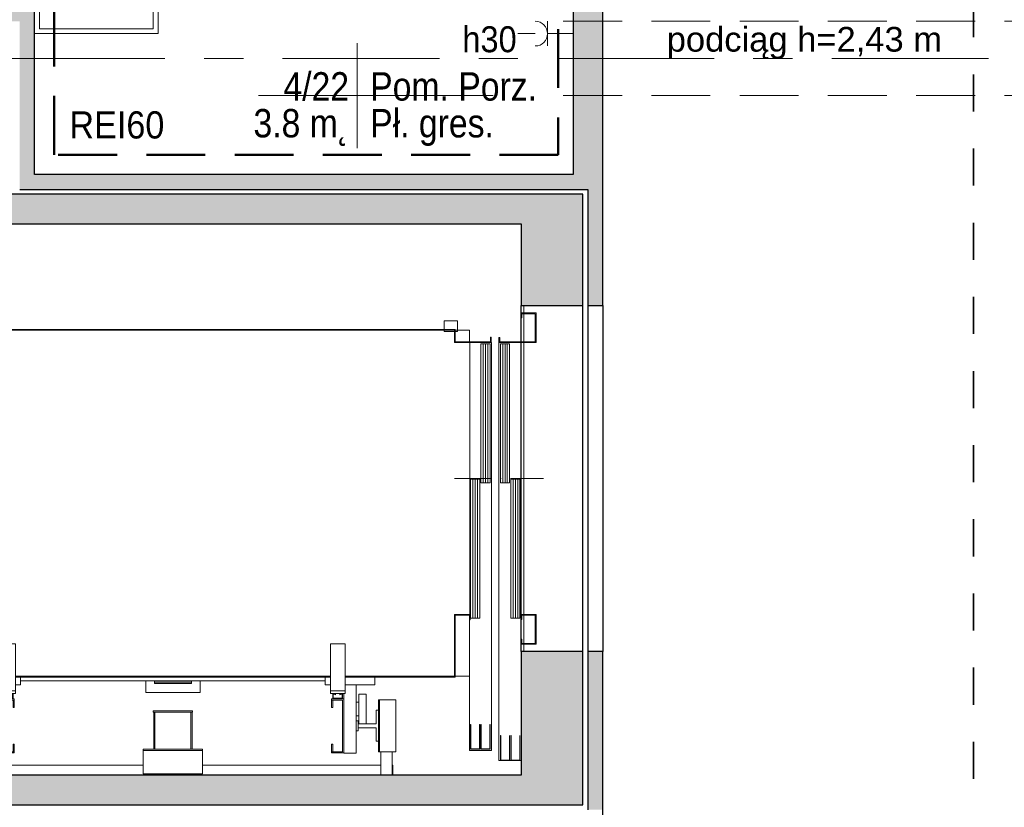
# Model space of a CAD drawing. Header units: centimetres. Extents: x 101 to 4622, y -1383 to 1498.
# Tile 24 of 68: x 2532 to 2931, y -290 to 28. Entities that reach past the tile are written whole.
import ezdxf

# ---------------------------------------------------------------- set-up
doc = ezdxf.new("R2010")
doc.units = ezdxf.units.CM
for name, pattern in [('Dash', [30, 15, -15]), ('Hidden', [35.71875, 23.8125, -11.90625]), ('IMPORT-ACAD_ISO02W100', [7937.5, 6350, -1587.5]), ('IMPORT-ACAD_ISO10W100', [22.5, 15, -3.75, 0, -3.75]), ('Oś', [111.125, 63.5, -15.875, 15.875, -15.875]), ('Ukryte', [35.719, 23.8125, -11.9065])]:
    doc.linetypes.add(name, pattern=pattern)
for name, color, linetype, lineweight in [('A-AREA-IDEN', 2, 'Continuous', 18), ('A-DETL', 90, 'Continuous', 9), ('A-DETL-GENF', 92, 'Continuous', 18), ('A-DETL-HDLN', 90, 'Ukryte', 18), ('A-DOOR', 31, 'Continuous', 25), ('A-DOOR-HDLN', 31, 'Continuous', 25), ('A-WALL', 113, 'Continuous', 25), ('A-WALL-PATT', 111, 'Continuous', 25), ('E-ELE-QPM-IDEN', 2, 'Continuous', 18), ('E-ELEC-EQPM', 71, 'Continuous', 18), ('G-ANNO-TEXT', 231, 'Continuous', 18), ('P-SANR-FIXT', 6, 'Continuous', 18), ('S-GRID', 1, 'Continuous', 18)]:
    doc.layers.add(name, color=color, linetype=linetype, lineweight=lineweight)
doc.styles.add('Arial_13', font='arial.ttf', dxfattribs={"width": 0.9, "height": 10.5})
doc.styles.add('Arial_4', font='arial.ttf', dxfattribs={"width": 0.85, "height": 11.5})
doc.styles.add('Arial_5', font='arial.ttf', dxfattribs={"height": 10})
doc.styles.add('Arial_8', font='arial.ttf', dxfattribs={"width": 0.9, "height": 11})

# ---------------------------------------------------------------- blocks, each defined once
blk = doc.blocks.new('zlew - Type 1-1332169-4_piętro II PT - projektowany - PPOŻ B')
at = {"layer": 'P-SANR-FIXT'}
for p, q in [((-17.5, 6), (-17.5, 56)), ((-17.5, 56), (42.5, 56)), ((42.5, 56), (42.5, 6)), ((-15.5, 8), (-15.5, 54)), ((-15.5, 54), (40.5, 54)), ((40.5, 54), (40.5, 8)), ((40.5, 8), (-15.5, 8))]:
    blk.add_line(p, q, dxfattribs=at)
blk.add_circle((12.66, 17.08), 2.7, dxfattribs=at)
blk = doc.blocks.new('OTWOR_DRZWIOWY_NIEZABUDOWANY - 140x205-1366252-4_piętro II PT - projektowany - PPOŻ B')
at = {"layer": 'A-DOOR-HDLN'}
for p, q in [((-70, 12.5), (70, 12.5)), ((-70, -12.5), (70, -12.5))]:
    blk.add_line(p, q, dxfattribs=at)
blk = doc.blocks.new('OTWOR_DRZWIOWY_NIEZABUDOWANY - 140x205-1366323-4_piętro II PT - projektowany - PPOŻ B')
at = {"layer": 'A-DOOR-HDLN'}
for p, q in [((-70, 3), (70, 3)), ((-70, -3), (70, -3))]:
    blk.add_line(p, q, dxfattribs=at)
blk = doc.blocks.new('gniazdo elektryczne pojedyncze - 30-1470339-4_piętro II PT - projektowany - PPOŻ B')
at = {"layer": 'E-ELEC-EQPM'}
for p, q in [((17.5, 16.33), (7.5, 16.33)), ((12.5, 16.33), (12.5, 6))]:
    blk.add_line(p, q, dxfattribs=at)
blk.add_arc((12.5, 21.33), 5, 180, 0, dxfattribs=at)
blk = doc.blocks.new('Winda lift 140x240 - Winda lift 140x240-1366613-4_piętro II PT - projektowany - PPOŻ B')
at = {"layer": 'A-DETL-GENF'}
for p, q in [((-70.3, 120.3), (-70.3, 63.75)), ((70.3, 120.3), (-70.3, 120.3)), ((-70, 123), (-70, 120.3)), ((70, 123), (-70, 123)), ((-70, 120), (70, 120)), ((-70, 63.75), (-70, 120)), ((70, 120.3), (70, 123)), ((70, 120), (70, -120)), ((70.3, -120.3), (70.3, 120.3)), ((-100.5, 84.2), (-100.5, 77.7)), ((-79.5, 84.2), (-100.5, 84.2)), ((-79.5, 77.7), (-79.5, 84.2)), ((-110, 83), (-110, 82.7)), ((-106, 83), (-110, 83)), ((-110, 82.7), (-110, 78.2)), ((-110, 82.7), (-100.5, 82.7)), ((-106, 82.7), (-106, 83)), ((-110, 78.2), (-100.5, 78.2)), ((-110, 78.2), (-110, -90.2)), ((-106, 6), (-106, 78.2)), ((-100.5, 77.7), (-79.5, 77.7)), ((-100.5, 77.7), (-79.5, 77.7)), ((-100.5, 77.2), (-100.5, 77.7)), ((-79.5, 77.2), (-100.5, 77.2)), ((-83.75, 77.2), (-96.25, 77.2)), ((-96.25, 77.2), (-96.25, 76.3)), ((-96.25, 76.3), (-90.8, 76.3)), ((-90.8, 76.3), (-90.8, 69)), ((-89.2, 76.3), (-83.75, 76.3)), ((-89.2, 69), (-89.2, 76.3)), ((-83.75, 76.3), (-83.75, 77.2)), ((-79.5, 77.7), (-79.5, 77.2)), ((-89.2, 72.25), (-89.2, 69.25)), ((-88.74, 72.25), (-89.2, 72.25)), ((-87.44, 72.25), (-88.74, 72.25)), ((-85.5, 72.25), (-87.44, 72.25)), ((-83.2, 72.25), (-85.5, 72.25)), ((-80.9, 72.25), (-83.2, 72.25)), ((-78.96, 72.25), (-80.9, 72.25)), ((-77.66, 72.25), (-78.96, 72.25)), ((-77.2, 72.25), (-77.66, 72.25)), ((-77.2, 69.25), (-77.2, 72.25)), ((-73.5, 75.7), (-73.5, 63.75)), ((-70.3, 75.7), (-73.5, 75.7)), ((-101.05, 68.2), (-101.05, 63.2)), ((-73.5, 68.2), (-101.05, 68.2)), ((-92, 69), (-92, 68.2)), ((-88, 69), (-92, 69)), ((-90.8, 69), (-89.2, 69)), ((-89.2, 69.25), (-88.74, 69.25)), ((-88.74, 69.25), (-87.44, 69.25)), ((-88, 68.2), (-88, 69)), ((-87.44, 69.25), (-85.5, 69.25)), ((-85.95, 69.25), (-85.95, 68.2)), ((-85.74, 69.25), (-85.95, 69.25)), ((-85.14, 69.25), (-85.74, 69.25)), ((-85.5, 69.25), (-83.2, 69.25)), ((-84.25, 69.25), (-85.14, 69.25)), ((-83.2, 69.25), (-84.25, 69.25)), ((-83.2, 69.25), (-80.9, 69.25)), ((-82.15, 69.25), (-83.2, 69.25)), ((-81.26, 69.25), (-82.15, 69.25)), ((-80.66, 69.25), (-81.26, 69.25)), ((-80.9, 69.25), (-78.96, 69.25)), ((-80.45, 69.25), (-80.66, 69.25)), ((-80.45, 68.2), (-80.45, 69.25)), ((-78.96, 69.25), (-77.66, 69.25)), ((-77.66, 69.25), (-77.2, 69.25)), ((-101.05, 63.2), (-76.9, 63.2)), ((-101, 63.2), (-101, 58.2)), ((-79.1, 63.2), (-101, 63.2)), ((-100.5, 62.7), (-79.6, 62.7)), ((-100.5, 58.2), (-100.5, 62.7)), ((-79.6, 62.7), (-79.6, 58.2)), ((-79.1, 63.2), (-79.1, 62.7)), ((-76.9, 63.2), (-79.1, 63.2)), ((-79.1, 58.2), (-79.1, 63.2)), ((-79.1, 62.7), (-79.1, 58.7)), ((-76.9, 62.7), (-79.1, 62.7)), ((-78.9, 62.5), (-77.1, 62.5)), ((-78.9, 58.9), (-78.9, 62.5)), ((-77.1, 62.5), (-77.5, 61.6)), ((-77.5, 61.6), (-76.9, 61.6)), ((-77.5, 59.8), (-77.1, 58.9)), ((-76.9, 59.8), (-77.5, 59.8)), ((-76.9, 63.75), (-76.9, 57.75)), ((-75.9, 63.75), (-76.9, 63.75)), ((-76.9, 61.6), (-76.9, 62.7)), ((-76.9, 58.7), (-76.9, 59.8)), ((-75.9, 63.75), (-56.9, 63.75)), ((-75.9, 57.75), (-75.9, 63.75)), ((-75.9, 57.75), (-75.9, 63.75)), ((-56.9, 63.75), (-56.9, 57.75)), ((-101, 58.2), (-100.5, 58.2)), ((-100.5, 58.7), (-100.5, 58.2)), ((-97.5, 58.7), (-100.5, 58.7)), ((-100.5, 58.2), (-97.5, 58.2)), ((-97.5, 58.2), (-97.5, 58.7)), ((-82.6, 58.7), (-82.6, 58.2)), ((-79.6, 58.7), (-82.6, 58.7)), ((-82.6, 58.2), (-79.6, 58.2)), ((-79.6, 58.2), (-79.6, 58.7)), ((-79.6, 58.2), (-79.1, 58.2)), ((-79.1, 58.7), (-76.9, 58.7)), ((-77.1, 58.9), (-78.9, 58.9)), ((-76.9, 57.75), (-75.9, 57.75)), ((-56.9, 57.75), (-75.9, 57.75)), ((-73.5, 57.75), (-73.5, 55.7)), ((-70.3, 57.75), (-70.3, -69.75)), ((-70, -69.75), (-70, 57.75)), ((-73.5, 55.7), (-70.3, 55.7)), ((-71.9, 55.7), (-71.9, -67.7)), ((-109.5, 6), (-100, 6)), ((-109.5, -18), (-109.5, 6)), ((-100, 6), (-100, -18)), ((-99.5, 6), (-100, 6)), ((-100, 6), (-100, -18)), ((-99.5, -18), (-99.5, 6)), ((-76.55, 5), (-76.55, -17)), ((-71.9, 5), (-76.55, 5)), ((-84.5, 1.75), (-99.5, 1.75)), ((-99.5, 1.75), (-99.5, 1.25)), ((-99.5, 1.25), (-84.5, 1.25)), ((-84.5, 2), (-84.5, -14)), ((-84, 2), (-84.5, 2)), ((-84.5, 1.25), (-84.5, 1.75)), ((-84, -14), (-84, 2)), ((-72.9, 1.5), (-72.9, -13.5)), ((-72.35, 1.5), (-72.9, 1.5)), ((-72.35, 1.5), (-71.9, 1.5)), ((-72.35, -13.5), (-72.35, 1.5)), ((-72.35, -13.5), (-72.35, 1.5)), ((-84.5, -13.25), (-99.5, -13.25)), ((-99.5, -13.25), (-99.5, -13.75)), ((-99.5, -13.75), (-84.5, -13.75)), ((-84.5, -13.75), (-84.5, -13.25)), ((-84.5, -14), (-84, -14)), ((-72.9, -13.5), (-72.35, -13.5)), ((-71.9, -13.5), (-72.35, -13.5)), ((-100, -18), (-109.5, -18)), ((-106, -90.2), (-106, -18)), ((-100, -18), (-99.5, -18)), ((-76.55, -17), (-71.9, -17)), ((-73.5, -67.7), (-73.5, -69.75)), ((-70.3, -67.7), (-73.5, -67.7)), ((-101, -70.2), (-101, -75.2)), ((-100.5, -70.2), (-101, -70.2)), ((-100.5, -70.2), (-100.5, -70.7)), ((-97.5, -70.2), (-100.5, -70.2)), ((-100.5, -74.7), (-100.5, -70.2)), ((-100.5, -70.7), (-97.5, -70.7)), ((-97.5, -70.7), (-97.5, -70.2)), ((-82.6, -70.2), (-82.6, -70.7)), ((-79.6, -70.2), (-82.6, -70.2)), ((-82.6, -70.7), (-79.6, -70.7)), ((-79.6, -70.7), (-79.6, -70.2)), ((-79.6, -70.2), (-79.6, -74.7)), ((-79.1, -70.2), (-79.6, -70.2)), ((-79.1, -75.2), (-79.1, -70.2)), ((-79.1, -70.7), (-79.1, -74.7)), ((-76.9, -70.7), (-79.1, -70.7)), ((-78.9, -70.9), (-77.1, -70.9)), ((-78.9, -74.5), (-78.9, -70.9)), ((-77.1, -70.9), (-77.5, -71.8)), ((-76.9, -69.75), (-76.9, -75.75)), ((-75.9, -69.75), (-76.9, -69.75)), ((-76.9, -71.8), (-76.9, -70.7)), ((-75.9, -69.75), (-56.9, -69.75)), ((-75.9, -75.75), (-75.9, -69.75)), ((-75.9, -75.75), (-75.9, -69.75)), ((-56.9, -69.75), (-56.9, -75.75)), ((-101.05, -75.2), (-101.05, -80.2)), ((-76.9, -75.2), (-101.05, -75.2)), ((-101, -75.2), (-79.1, -75.2)), ((-79.6, -74.7), (-100.5, -74.7)), ((-79.1, -74.7), (-79.1, -75.2)), ((-79.1, -74.7), (-76.9, -74.7)), ((-79.1, -75.2), (-76.9, -75.2)), ((-77.1, -74.5), (-78.9, -74.5)), ((-77.5, -71.8), (-76.9, -71.8)), ((-77.5, -73.6), (-77.1, -74.5)), ((-76.9, -73.6), (-77.5, -73.6)), ((-76.9, -74.7), (-76.9, -73.6)), ((-76.9, -75.75), (-75.9, -75.75)), ((-56.9, -75.75), (-75.9, -75.75)), ((-73.5, -75.75), (-73.5, -87.7)), ((-70.3, -75.75), (-70.3, -120.3)), ((-70, -120), (-70, -75.75)), ((-101.05, -80.2), (-73.5, -80.2)), ((-92, -80.2), (-92, -81)), ((-92, -81), (-88, -81)), ((-90.8, -81), (-90.8, -88.3)), ((-89.2, -81), (-90.8, -81)), ((-89.2, -88.3), (-89.2, -81)), ((-89.2, -81.25), (-89.2, -84.25)), ((-88.74, -81.25), (-89.2, -81.25)), ((-87.44, -81.25), (-88.74, -81.25)), ((-88, -81), (-88, -80.2)), ((-85.5, -81.25), (-87.44, -81.25)), ((-85.95, -80.2), (-85.95, -81.25)), ((-85.95, -81.25), (-85.74, -81.25)), ((-85.74, -81.25), (-85.14, -81.25)), ((-83.2, -81.25), (-85.5, -81.25)), ((-85.14, -81.25), (-84.25, -81.25)), ((-84.25, -81.25), (-83.2, -81.25)), ((-80.9, -81.25), (-83.2, -81.25)), ((-83.2, -81.25), (-82.15, -81.25)), ((-82.15, -81.25), (-81.26, -81.25)), ((-81.26, -81.25), (-80.66, -81.25)), ((-78.96, -81.25), (-80.9, -81.25)), ((-80.66, -81.25), (-80.45, -81.25)), ((-80.45, -81.25), (-80.45, -80.2)), ((-77.66, -81.25), (-78.96, -81.25)), ((-77.2, -81.25), (-77.66, -81.25)), ((-77.2, -84.25), (-77.2, -81.25)), ((-89.2, -84.25), (-88.74, -84.25)), ((-88.74, -84.25), (-87.44, -84.25)), ((-87.44, -84.25), (-85.5, -84.25)), ((-85.5, -84.25), (-83.2, -84.25)), ((-83.2, -84.25), (-80.9, -84.25)), ((-80.9, -84.25), (-78.96, -84.25)), ((-78.96, -84.25), (-77.66, -84.25)), ((-77.66, -84.25), (-77.2, -84.25)), ((-100.5, -90.2), (-110, -90.2)), ((-110, -90.2), (-110, -94.7)), ((-100.5, -89.7), (-100.5, -89.2)), ((-100.5, -89.2), (-79.5, -89.2)), ((-79.5, -89.7), (-100.5, -89.7)), ((-100.5, -89.7), (-100.5, -96.2)), ((-79.5, -89.7), (-100.5, -89.7)), ((-96.25, -88.3), (-96.25, -89.2)), ((-90.8, -88.3), (-96.25, -88.3)), ((-96.25, -89.2), (-83.75, -89.2)), ((-83.75, -88.3), (-89.2, -88.3)), ((-83.75, -89.2), (-83.75, -88.3)), ((-79.5, -89.2), (-79.5, -89.7)), ((-79.5, -96.2), (-79.5, -89.7)), ((-73.5, -87.7), (-70.3, -87.7)), ((-110, -94.7), (-100.5, -94.7)), ((-110, -94.7), (-110, -95)), ((-110, -95), (-106, -95)), ((-106, -95), (-106, -94.7)), ((-100.5, -96.2), (-79.5, -96.2)), ((69.5, -117.07), (69.47, -117.07)), ((69.47, -117.07), (69.47, -119.92)), ((69.5, -115.75), (69.5, -120)), ((70, -115.75), (69.5, -115.75)), ((69.5, -119.92), (69.5, -117.07)), ((70, -120), (70, -115.75)), ((73.75, -115.75), (70.3, -115.75)), ((73.75, -121.25), (73.75, -115.75)), ((-70.3, -120.3), (-70, -120.3)), ((-70, -120), (-70, -120.3)), ((-45, -120), (-70, -120)), ((-70, -120.3), (-70, -120)), ((-70, -120.3), (-70, -126)), ((-70, -120.3), (-45.3, -120.3)), ((-45.3, -120.3), (-45.3, -126)), ((-45, -126.3), (-45, -120)), ((65, -120), (65, -134.8)), ((70, -120), (65, -120)), ((65.3, -120.3), (70.3, -120.3)), ((65.3, -134.5), (65.3, -120.3)), ((69.47, -119.92), (69.5, -119.92)), ((69.5, -120.3), (69.5, -121.25)), ((69.5, -121.25), (70, -121.25)), ((70, -120.3), (70, -121.25)), ((70, -121.25), (70, -120.3)), ((70, -121.25), (73.75, -121.25)), ((70, -126), (70, -121.25)), ((-100, -126), (-100, -135)), ((-47.15, -126), (-100, -126)), ((-70, -126), (-45.3, -126)), ((-47.15, -126), (-47.15, -126.3)), ((-45.3, -126), (-47.15, -126)), ((-47.15, -126.3), (-45, -126.3)), ((-46.5, -126.5), (-46.5, -130.2)), ((9.75, -126.5), (-46.5, -126.5)), ((-46.5, -127.42), (9.75, -127.42)), ((-45, -126.15), (65, -126.15)), ((9.75, -130.2), (9.75, -126.5)), ((65, -135), (65, -126.15)), ((65.3, -126), (70, -126)), ((-46.5, -128.35), (9.75, -128.35)), ((-46.5, -129.27), (9.75, -129.27)), ((-46.5, -130.2), (9.75, -130.2)), ((8.25, -130.7), (8.25, -134.4)), ((64.5, -130.7), (8.25, -130.7)), ((64.5, -134.4), (64.5, -130.7)), ((-100, -135), (65, -135)), ((8.25, -131.62), (64.5, -131.62)), ((8.25, -132.55), (64.5, -132.55)), ((8.25, -133.47), (64.5, -133.47)), ((8.25, -134.4), (64.5, -134.4)), ((65, -134.8), (67.15, -134.8)), ((67.15, -134.5), (65.3, -134.5)), ((67.15, -134.8), (67.15, -134.5)), ((-104, -138), (-104, -147)), ((65, -138), (-104, -138)), ((8.25, -138.6), (8.25, -142.3)), ((64.5, -138.6), (8.25, -138.6)), ((64.5, -142.3), (64.5, -138.6)), ((65, -138), (65, -153)), ((67, -138), (65, -138)), ((65, -147), (65, -138)), ((65.3, -138.3), (67, -138.3)), ((65.3, -152.7), (65.3, -138.3)), ((67, -138.3), (67, -138)), ((-46.5, -142.8), (-46.5, -146.5)), ((9.75, -142.8), (-46.5, -142.8)), ((8.25, -139.52), (64.5, -139.52)), ((8.25, -140.45), (64.5, -140.45)), ((8.25, -141.37), (64.5, -141.37)), ((8.25, -142.3), (64.5, -142.3)), ((9.75, -146.5), (9.75, -142.8)), ((-104, -147), (65, -147)), ((-57, -147), (-57, -153)), ((-55, -147), (-57, -147)), ((-56.7, -147.3), (-55, -147.3)), ((-56.7, -152.7), (-56.7, -147.3)), ((-55, -147.3), (-55, -147)), ((-47, -147), (-47, -147.3)), ((-45, -147), (-47, -147)), ((-47, -147.3), (-45.3, -147.3)), ((-46.5, -143.72), (9.75, -143.72)), ((-46.5, -144.65), (9.75, -144.65)), ((-46.5, -145.57), (9.75, -145.57)), ((-46.5, -146.5), (9.75, -146.5)), ((-45.3, -147.3), (-45.3, -152.7)), ((-45, -153), (-45, -147)), ((75, -147), (75, -147.3)), ((77, -147), (75, -147)), ((75, -147.3), (76.7, -147.3)), ((76.7, -147.3), (76.7, -152.7)), ((77, -153), (77, -147)), ((-60, -148), (-60, -168)), ((-57, -148), (-60, -148)), ((-45.3, -148), (-56.7, -148)), ((65, -148), (-45, -148)), ((76.7, -148), (65.3, -148)), ((80, -148), (77, -148)), ((80, -168), (80, -148)), ((-57, -153), (-45, -153)), ((-45.3, -152.7), (-56.7, -152.7)), ((65, -153), (77, -153)), ((76.7, -152.7), (65.3, -152.7))]:
    blk.add_line(p, q, dxfattribs=at)
at = {"layer": 'A-DETL-GENF', "linetype": 'IMPORT-ACAD_ISO10W100'}
blk.add_line((10, -120), (10, -156), dxfattribs=at)
at = {"layer": 'A-DETL-GENF', "linetype": 'IMPORT-ACAD_ISO02W100'}
for p, q in [((-99.5, -126.5), (-99.5, -130.2)), ((-89.5, -126.5), (-99.5, -126.5)), ((-99.4, -126.6), (-89.5, -126.6)), ((-99.4, -130.1), (-99.4, -126.6)), ((-89.5, -126.6), (-89.5, -126.5)), ((-99.5, -130.2), (-89.5, -130.2)), ((-99.5, -130.7), (-99.5, -134.4)), ((-89.5, -130.7), (-99.5, -130.7)), ((-89.5, -130.1), (-99.4, -130.1)), ((-99.4, -130.8), (-89.5, -130.8)), ((-99.4, -134.3), (-99.4, -130.8)), ((-89.5, -130.2), (-89.5, -130.1)), ((-89.5, -130.8), (-89.5, -130.7)), ((-99.5, -134.4), (-89.5, -134.4)), ((-89.5, -134.3), (-99.4, -134.3)), ((-89.5, -134.4), (-89.5, -134.3)), ((-104, -138.6), (-104, -142.3)), ((-94, -138.6), (-104, -138.6)), ((-103.9, -138.7), (-94, -138.7)), ((-103.9, -142.2), (-103.9, -138.7)), ((-94, -138.7), (-94, -138.6)), ((-104, -142.3), (-94, -142.3)), ((-104, -142.8), (-104, -146.5)), ((-94, -142.8), (-104, -142.8)), ((-94, -142.2), (-103.9, -142.2)), ((-103.9, -142.9), (-94, -142.9)), ((-103.9, -146.4), (-103.9, -142.9)), ((-94, -142.3), (-94, -142.2)), ((-94, -142.9), (-94, -142.8)), ((-104, -146.5), (-94, -146.5)), ((-94, -146.4), (-103.9, -146.4)), ((-94, -146.5), (-94, -146.4))]:
    blk.add_line(p, q, dxfattribs=at)
blk = doc.blocks.new('METKA_POMIESZCZENIA1 - Rozbudowana - bez ramki-1409110-4_piętro II PT - projektowany - PPOŻ B')
at = {"layer": 'A-AREA-IDEN'}
for p, q in [((0, 0.425), (0, 0)), ((-0.8, 0), (1.1, 0)), ((0, 0), (0, -0.425))]:
    blk.add_line(p, q, dxfattribs=at)

msp = doc.modelspace()

# ---------------------------------------------------------------- hatches: boundary and pattern name
at = {"layer": 'A-WALL-PATT'}
h = msp.add_hatch(color=9, dxfattribs=at)
h.paths.add_polyline_path([(2762.04, -40.38), (2768.04, -40.38), (2768.04, 39.62), (2756.04, 39.62), (2756.04, -40.38)], flags=0)
h.paths.add_polyline_path([(2756.04, 129.62), (2768.04, 129.62), (2768.04, 139.62), (2756.04, 139.62)], flags=0)
h = msp.add_hatch(color=9, dxfattribs=at)
h.paths.add_polyline_path([(2532.04, 22.62), (2538.04, 22.62), (2538.04, 34.62), (2204.04, 34.62), (2204.04, 22.62), (2502.04, 22.62), (2502.04, 27.62), (2532.04, 27.62)], flags=0)
h.paths.add_polyline_path([(1761.04, 22.62), (2017.04, 22.62), (2017.04, 27.62), (2057.04, 27.62), (2057.04, 22.62), (2104.04, 22.62), (2104.04, 34.62), (1761.04, 34.62)], flags=0)
for points in [[(2538.04, -34.38), (2538.04, 22.62), (2532.04, 22.62), (2532.04, -34.38)], [(2532.04, -40.38), (2756.04, -40.38), (2756.04, -34.38), (2532.04, -34.38)], [(2735.04, -54.38), (2760.04, -54.38), (2760.04, -42.38), (2446.04, -42.38), (2446.04, -54.38), (2482.81, -54.38)], [(2434.04, -289.38), (2760.04, -289.38), (2760.04, -277.38), (2434.04, -277.38)]]:
    msp.add_hatch(color=9, dxfattribs=at).paths.add_polyline_path(points, flags=0)
h = msp.add_hatch(color=9, dxfattribs=at)
h.paths.add_polyline_path([(2768.04, -291.38), (2768.04, -227.38), (2762.04, -227.38), (2762.04, -291.38)], flags=0)
h.paths.add_polyline_path([(2768.04, -87.38), (2768.04, -40.38), (2762.04, -40.38), (2762.04, -87.38)], flags=0)
h = msp.add_hatch(color=9, dxfattribs=at)
h.paths.add_polyline_path([(2735.04, -277.38), (2760.04, -277.38), (2760.04, -227.38), (2735.04, -227.38)], flags=0)
h.paths.add_polyline_path([(2735.04, -87.38), (2760.04, -87.38), (2760.04, -54.38), (2735.04, -54.38)], flags=0)

# ---------------------------------------------------------------- linework, layer by layer
at = {"layer": 'A-DETL', "linetype": 'Hidden', "lineweight": 50}
for p, q in [((2546.04, -26.38), (2546.04, 131.62)), ((2750.04, 131.62), (2750.04, -26.38)), ((2750.04, -26.38), (2546.04, -26.38))]:
    msp.add_line(p, q, dxfattribs=at)
at = {"layer": 'A-DETL', "linetype": 'Dash', "lineweight": 35}
for points, knots in [([(3110.04, 559.12), (3110.04, 502.08), (3109.88, 453.35), (3098.39, 439.12), (3081.04, 439.12), (2935.77, 439.12), (2918.04, 424.78), (2918.04, 380.13), (2918.04, -54.38), (2918.04, -347.2), (2918.04, -391.67), (2895.83, -413.88), (2839.86, -413.88), (2648.62, -413.88)], [0, 0, 0, 0, 1.35675, 2.279339, 4.257674, 6.285447, 8.611779, 14.101329, 22.543857, 30.984352, 35.016506, 36.458314, 39.505398, 39.505398, 39.505398, 39.505398]), ([(3110.04, 559.12), (3110.04, 502.08), (3109.88, 453.35), (3098.39, 439.12), (3081.04, 439.12), (2935.77, 439.12), (2918.04, 424.78), (2918.04, 380.13), (2918.04, -54.38), (2918.04, -347.2), (2918.04, -391.67), (2944.93, -418.55), (3022.64, -413.88), (3270.35, -413.88)], [0, 0, 0, 0, 1.35675, 2.279339, 4.257674, 6.285447, 8.611779, 14.101329, 22.543857, 30.984352, 35.088778, 36.842278, 40.818441, 40.818441, 40.818441, 40.818441])]:
    msp.add_open_spline(points, degree=3, knots=knots, dxfattribs=at)
at = {"layer": 'A-DETL-HDLN'}
for p, q in [((2752.04, 27.62), (3456.04, 27.62)), ((2752.04, -2.38), (3456.04, -2.38))]:
    msp.add_line(p, q, dxfattribs=at)
at = {"layer": 'A-WALL'}
for p, q in [((2538.04, -34.38), (2538.04, 139.62)), ((2756.04, 39.62), (2756.04, -34.38)), ((2768.04, -87.38), (2768.04, 39.62)), ((2756.04, -34.38), (2538.04, -34.38)), ((2760.04, -42.38), (2434.04, -42.38)), ((2532.04, -40.38), (2762.04, -40.38)), ((2760.04, -87.38), (2760.04, -42.38)), ((2762.04, -40.38), (2762.04, -87.38)), ((2446.04, -54.38), (2735.04, -54.38)), ((2735.04, -54.38), (2735.04, -87.38)), ((2735.04, -87.38), (2760.04, -87.38)), ((2762.04, -87.38), (2768.04, -87.38)), ((2760.04, -227.38), (2735.04, -227.38)), ((2735.04, -227.38), (2735.04, -277.38)), ((2760.04, -289.38), (2760.04, -227.38)), ((2762.04, -227.38), (2762.04, -291.38)), ((2768.04, -227.38), (2762.04, -227.38)), ((2768.04, -297.38), (2768.04, -227.38)), ((2735.04, -277.38), (2446.04, -277.38)), ((2434.04, -289.38), (2760.04, -289.38))]:
    msp.add_line(p, q, dxfattribs=at)
at = {"layer": 'E-ELE-QPM-IDEN'}
msp.add_line((2740.71, 22.62), (2733.68, 22.62), dxfattribs=at)
at = {"layer": 'S-GRID', "linetype": 'Oś'}
msp.add_line((4591.09, 12.62), (1467.04, 12.62), dxfattribs=at)

# ---------------------------------------------------------------- block references
at = {"layer": 'A-AREA-IDEN', "xscale": 49.99999999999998, "yscale": 49.99999999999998, "zscale": 49.99999999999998}
msp.add_blockref('METKA_POMIESZCZENIA1 - Rozbudowana - bez ramki-1409110-4_piętro II PT - projektowany - PPOŻ B', (2668.69, -2.44), dxfattribs=at)
at = {"layer": 'A-DETL-GENF', "rotation": 90}
msp.add_blockref('Winda lift 140x240 - Winda lift 140x240-1366613-4_piętro II PT - projektowany - PPOŻ B', (2588.04, -167.38), dxfattribs=at)
at = {"layer": 'A-DOOR'}
for name, p, rotation in [('OTWOR_DRZWIOWY_NIEZABUDOWANY - 140x205-1366252-4_piętro II PT - projektowany - PPOŻ B', (2747.54, -157.38), 90.00000000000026), ('OTWOR_DRZWIOWY_NIEZABUDOWANY - 140x205-1366323-4_piętro II PT - projektowany - PPOŻ B', (2765.04, -157.38), 270.0000000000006)]:
    msp.add_blockref(name, p, dxfattribs=dict(at, rotation=rotation))
at = {"layer": 'E-ELEC-EQPM', "rotation": 90.00000000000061}
msp.add_blockref('gniazdo elektryczne pojedyncze - 30-1470339-4_piętro II PT - projektowany - PPOŻ B', (2762.04, 10.12), dxfattribs=at)
at = {"layer": 'P-SANR-FIXT', "rotation": 270.0000000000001}
msp.add_blockref('zlew - Type 1-1332169-4_piętro II PT - projektowany - PPOŻ B', (2532.04, 65.12), dxfattribs=at)

# ---------------------------------------------------------------- texts
at = {"layer": 'A-AREA-IDEN', "char_height": 11.5, "line_spacing_factor": 0.936439, "style": 'Arial_4'}
for s, insert, width, attachment_point in [('\\pxt3.69565,7.3913,11.08696,14.78261,18.47826,22.17391,25.86957,29.56522,33.26087,36.95652,40.65217,44.34783,48.04348,51.73913,55.43478,59.13043,62.82609,66.52174,70.21739,73.91304,77.6087,81.30435,85,88.69565,92.3913,96.08696,99.78261,103.47826,107.17391,110.86957,114.56522,118.26087;{Pom. Porz.}', (2673.9, -4.64), 66.895, 7), ('\\pxqr,t3.69565,7.3913,11.08696,14.78261,18.47826,22.17391,25.86957,29.56522,33.26087,36.95652,40.65217,44.34783,48.04348,51.73913,55.43478,59.13043,62.82609,66.52174,70.21739,73.91304,77.6087,81.30435,85,88.69565,92.3913,96.08696,99.78261,103.47826,107.17391,110.86957,114.56522,118.26087;{4/22}', (2665.36, -4.64), 26.435, 9), ('\\pt42.49997,84.99995,127.50004,170.00002,212.49999,254.99996,297.50005,340.00003,382.5,424.99998,467.49995,510.00004,552.50002,594.99999,637.49997,679.99994,722.50003,765.00001,807.49998,849.99996,892.50005,935.00002,977.5,1019.99998,1062.49995,1105.00004,1147.50002,1189.99999,1232.49997,1275.00006,1317.50003,1360.00001;3.8 m˛', (2665.36, -7.87), 38.25, 3), ('\\pt42.49997,84.99995,127.50004,170.00002,212.49999,254.99996,297.50005,340.00003,382.5,424.99998,467.49995,510.00004,552.50002,594.99999,637.49997,679.99994,722.50003,765.00001,807.49998,849.99996,892.50005,935.00002,977.5,1019.99998,1062.49995,1105.00004,1147.50002,1189.99999,1232.49997,1275.00006,1317.50003,1360.00001;Pł. gres.', (2673.9, -7.87), 49.7675, 1)]:
    msp.add_mtext(s, dxfattribs=dict(at, insert=insert, width=width, attachment_point=attachment_point))
at = {"layer": 'E-ELE-QPM-IDEN', "insert": (2722.21, 20.26), "char_height": 10.5, "width": 22.635, "attachment_point": 5, "line_spacing_factor": 0.936439, "style": 'Arial_13'}
msp.add_mtext('\\pxqc,t5.35714,10.71429,16.07143,21.42857,26.78571,32.14286,37.5,42.85714,48.21429,53.57143,58.92857,64.28571,69.64286,75,80.35714,85.71429,91.07143,96.42857,101.78571,107.14286,112.5,117.85714,123.21429,128.57143,133.92857,139.28571,144.64286,150,155.35714,160.71429,166.07143,171.42857;{h30}', dxfattribs=at)
at = {"layer": 'G-ANNO-TEXT', "color": 7, "insert": (2793.93, 25.33), "char_height": 10, "width": 129.3, "attachment_point": 1, "line_spacing_factor": 0.936439, "style": 'Arial_5'}
msp.add_mtext('\\pt63.5,127,190.5,254,317.5,381,444.5,508,571.5,635,698.5,762,825.5,889,952.5,1016,1079.5,1143,1206.5,1270,1333.5,1397,1460.5,1524,1587.5,1651,1714.5,1778,1841.5,1905,1968.5,2032;podciąg h=2,43 m', dxfattribs=at)
at = {"layer": 'G-ANNO-TEXT', "color": 1, "insert": (2552.16, -8.81), "char_height": 11, "width": 37.5871, "attachment_point": 1, "line_spacing_factor": 0.936439, "style": 'Arial_8'}
msp.add_mtext('\\pxt5.19545,10.39091,15.58636,20.78182,25.97727,31.17273,36.36818,41.56364,46.75909,51.95455,57.15,62.34545,67.54091,72.73636,77.93182,83.12727,88.32273,93.51818,98.71364,103.90909,109.10455,114.3,119.49545,124.69091,129.88636,135.08182,140.27727,145.47273,150.66818,155.86364,161.05909,166.25455;{REI60}', dxfattribs=at)

doc.saveas('drawing.dxf')
